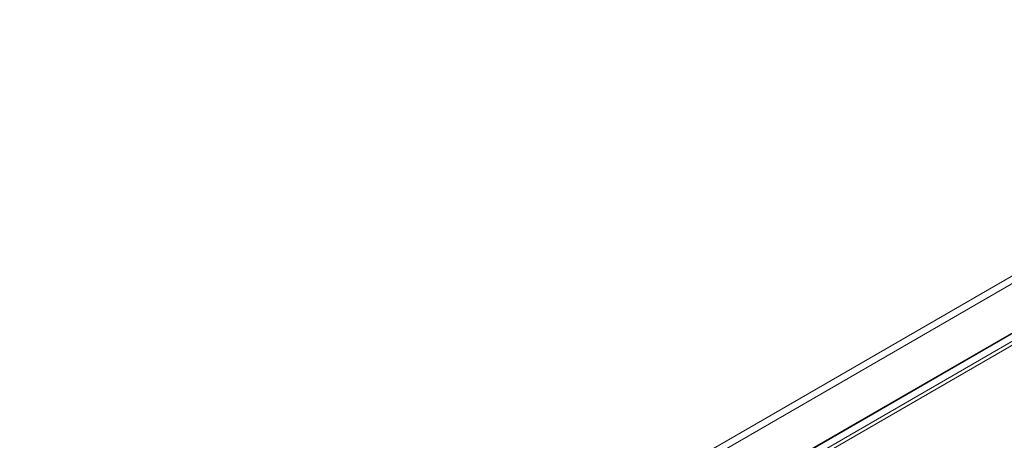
# Model space of a CAD drawing. Header units: millimetres. Extents: x 0 to 1260, y 0 to 891.
# Tile 78 of 89: x 957 to 1022, y 802 to 830. Entities that reach past the tile are written whole.
import ezdxf

# ---------------------------------------------------------------- set-up
doc = ezdxf.new("R2010")
doc.units = ezdxf.units.MM
doc.header["$LTSCALE"] = 3

msp = doc.modelspace()

# ---------------------------------------------------------------- linework, layer by layer
at = {"color": 7, "linetype": 'Continuous', "lineweight": 15}
for p, q in [((1058.735, 830.207), (966.4, 776.904)), ((1058.827, 830.202), (966.492, 776.898)), ((967.562, 777.01), (1058.745, 829.649)), ((967.73, 776.847), (1058.771, 829.404)), ((1047.741, 827.625), (918.983, 753.294)), ((1049.086, 827.894), (919.13, 752.872))]:
    msp.add_line(p, q, dxfattribs=at)

doc.saveas('drawing.dxf')
